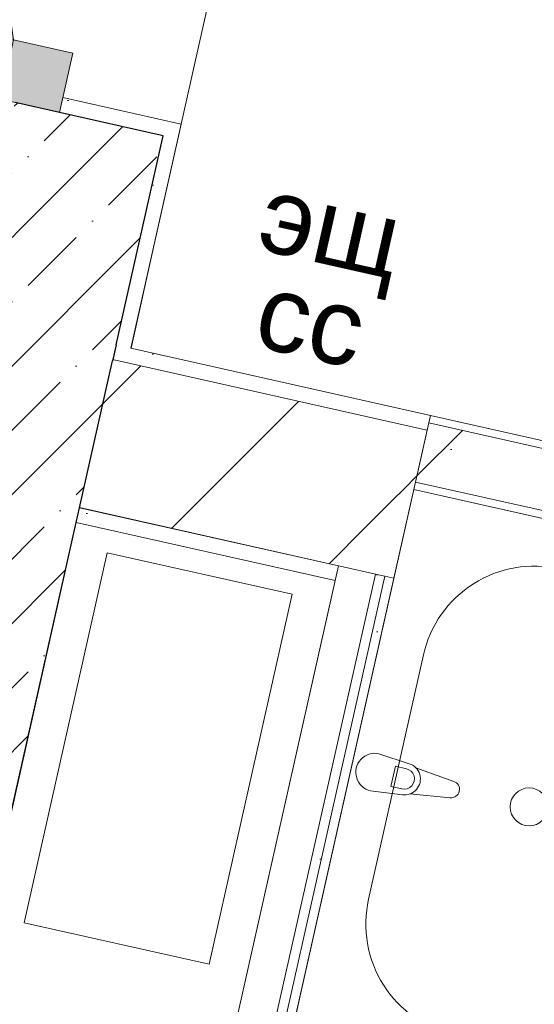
# Model space of a CAD drawing. Header units: millimetres. Extents: x -7218036 to -6523761, y 6117771 to 6337028.
# Tile 165 of 223: x -7146637 to -7145958, y 6135812 to 6137110. Entities that reach past the tile are written whole.
import ezdxf

# ---------------------------------------------------------------- set-up
doc = ezdxf.new("R2010")
doc.units = ezdxf.units.MM
doc.header["$MEASUREMENT"] = 0
for name, color, linetype in [('S - квартира_помещение.АР', 7, 'Continuous'), ('АР-Мебель_Сантехника.АР', 7, 'Continuous'), ('АР-Стены_внутренние_пилоны.АР', 7, 'Continuous'), ('АР-Стены_Перегородки_100_.АР', 7, 'Continuous'), ('АР-Стены_Перегородки_шахты_.АР', 7, 'Continuous'), ('АР-Чертеж-Размеры.АР', 7, 'Continuous')]:
    doc.layers.add(name, color=color, linetype=linetype)
for name, color, linetype, lineweight in [('АР-Мебель_Сантехника.АР_Ном._пера__101', 252, 'Continuous', 0), ('АР-Стены_внутренние_пилоны.АР_Ном._пера__1', 7, 'Continuous', 15), ('АР-Стены_Перегородки_100_.АР_Ном._пера__1', 7, 'Continuous', 15), ('АР-Стены_Перегородки_шахты_.АР_Ном._пера__1', 7, 'Continuous', 15), ('АР-Чертеж-Размеры.АР_Ном._пера__1', 7, 'Continuous', 0), ('Двери Archicad_Ном._пера__120', 7, 'Continuous', 0), ('ИОС-Шахты и отверстия.АР_Ном._пера__1', 7, 'Continuous', 0)]:
    doc.layers.add(name, color=color, linetype=linetype, lineweight=lineweight)
doc.styles.add('РЎР“Р•РќР•Р\xa0Р\x98Р\xa0_РЎРўР\x98Р›Р¬_2', font='GOTHIC.TTF')
doc.styles.add('РЎР“Р•РќР•Р\xa0Р\x98Р\xa0_РЎРўР\x98Р›Р¬_8', font='arial.ttf')
doc.dimstyles.new('СГЕНЕРИР_СТИЛЬ__2', dxfattribs={"dimtxt": 150, "dimasz": 142.5, "dimexe": 0.18, "dimexo": 0.0625, "dimgap": 0, "dimtad": 1, "dimdec": 0, "dimzin": 0, "dimdsep": 46, "dimtxsty": 'РЎР“Р•РќР•Р\xa0Р\x98Р\xa0_РЎРўР\x98Р›Р¬_2', "dimblk": 'ARROWHEAD_6', "dimblk1": 'ARROWHEAD_6', "dimblk2": 'ARROWHEAD_6', "dimcen": 0.09, "dimse1": 1, "dimse2": 1, "dimclrd": 7, "dimclre": 7, "dimclrt": 7, "dimazin": 0, "dimtfac": 1, "dimtdec": 4, "dimtmove": 2, "dimatfit": 3, "dimfxl": 1, "dimtolj": 1, "dimtzin": 0, "dimarcsym": 0})
pattern_1 = [(45, (-6566190.34, 6563027.8), (-111.369318, 111.369318), [0, -105, 0, -157.5]), (110, (-6565840.34, 6563027.8), (148.001588, 53.868173), [0, -77, 0, -133])]
pattern_2 = [(45, (-6566190.34, 6562677.8), (-84.852814, 84.852814), []), (45, (-6566232.77, 6562720.22), (-84.852814, 84.852814), [90, -30, 0, -30])]
pattern_3 = [(0, (-6566190.34, 6562677.795), (0, 75), [0, -75])]
pattern_4 = [(45, (-6566190.34, 6562677.8), (-127.279217, 127.279217), [])]

# ---------------------------------------------------------------- blocks, each defined once
blk = doc.blocks.new('Стена_40_7', base_point=(-7144189.9, 6136149.9))
at = {"layer": 'АР-Стены_Перегородки_100_.АР', "linetype": 'Continuous', "lineweight": 0, "true_color": 0x000000}
h = blk.add_hatch(dxfattribs=at)
h.set_pattern_fill('БУТ__50__0007', color=18, style=0, pattern_type=2)
h.set_pattern_definition([(45, (-6566190.34, 6562677.8), (-169.70563, 169.70563), []), (90, (-6566360.05, 6562847.5), (-216, 0), [0, -144, 0, -216]), (155, (-6566190.34, 6563017.2), (91.285545, 195.76248), [0, -105.6, 0, -182.4])])
h.paths.add_polyline_path([(-7144267.9, 6136167.4), (-7146097.3, 6136578.3), (-7146114.9, 6136500.2), (-7144285.4, 6136089.4)])
h = blk.add_hatch(dxfattribs=at)
h.set_pattern_fill('ШТУКАТУРКА__ГИПС_01_0007', color=18, style=0, pattern_type=2)
h.set_pattern_definition(pattern_1)
h.paths.add_polyline_path([(-7144187.7, 6136159.6), (-7146095.1, 6136588), (-7146097.3, 6136578.3), (-7144189.9, 6136149.9)])
h = blk.add_hatch(dxfattribs=at)
h.set_pattern_fill('ШТУКАТУРКА__ГИПС_01_0007', color=18, style=0, pattern_type=2)
h.set_pattern_definition(pattern_1)
h.paths.add_polyline_path([(-7144295.2, 6136091.5), (-7146114.9, 6136500.2), (-7146117.1, 6136490.5), (-7144297.4, 6136081.8)])
at = {"layer": 'АР-Стены_Перегородки_100_.АР_Ном._пера__1', "color": 7, "linetype": 'Continuous', "lineweight": 15}
for p, q in [((-7144267.9, 6136167.4), (-7146097.3, 6136578.3)), ((-7146114.9, 6136500.2), (-7144295.2, 6136091.5))]:
    blk.add_line(p, q, dxfattribs=at)
at = {"layer": 'АР-Стены_Перегородки_100_.АР_Ном._пера__1', "color": 7, "linetype": 'Continuous', "lineweight": 15, "flags": 128}
blk.add_lwpolyline([(-7146097.3, 6136578.3), (-7146114.9, 6136500.2)], dxfattribs=at)
at = {"layer": 'АР-Стены_Перегородки_100_.АР_Ном._пера__1', "color": 7, "linetype": 'Continuous', "lineweight": 0, "flags": 128}
for points in [[(-7146095.1, 6136588), (-7146097.3, 6136578.3)], [(-7144187.7, 6136159.6), (-7146095.1, 6136588)], [(-7146114.9, 6136500.2), (-7146117.1, 6136490.5)], [(-7146117.1, 6136490.5), (-7144297.4, 6136081.8)]]:
    blk.add_lwpolyline(points, dxfattribs=at)
blk = doc.blocks.new('Стена_105_7', base_point=(-7146611.7, 6136683.6))
at = {"layer": 'АР-Стены_внутренние_пилоны.АР', "linetype": 'Continuous', "lineweight": 0, "true_color": 0x000000}
h = blk.add_hatch(dxfattribs=at)
h.set_pattern_fill('ЖЕЛЕЗОБЕТОН__PROJECT__0007', color=18, style=0, pattern_type=2)
h.set_pattern_definition(pattern_2)
h.paths.add_polyline_path([(-7146514.5, 6136659.9), (-7146735.2, 6136506.3), (-7146558, 6136466.5)])
h = blk.add_hatch(dxfattribs=at)
h.set_pattern_fill('ЖЕЛЕЗОБЕТОН__PROJECT__0007', color=18, style=0, pattern_type=2)
h.set_pattern_definition(pattern_2)
h.paths.add_polyline_path([(-7146558, 6136466.5), (-7146735.2, 6136506.3), (-7146757.5, 6136490.8), (-7146562.4, 6136447)])
h = blk.add_hatch(dxfattribs=at)
h.set_pattern_fill('ЖЕЛЕЗОБЕТОН__PROJECT__0007', color=18, style=0, pattern_type=2)
h.set_pattern_definition(pattern_2)
h.paths.add_polyline_path([(-7146654.4, 6136037.2), (-7146562.4, 6136447), (-7146757.5, 6136490.8), (-7146845.1, 6136100.5), (-7146831.8, 6136077)])
h = blk.add_hatch(dxfattribs=at)
h.set_pattern_fill('ЖЕЛЕЗОБЕТОН__PROJECT__0007', color=18, style=0, pattern_type=2)
h.set_pattern_definition(pattern_2)
h.paths.add_polyline_path([(-7146845.1, 6136100.5), (-7146849.5, 6136081), (-7146831.8, 6136077)])
at = {"layer": 'АР-Стены_внутренние_пилоны.АР_Ном._пера__1', "color": 7, "linetype": 'Continuous', "lineweight": 30}
blk.add_line((-7146849.5, 6136081), (-7146845.1, 6136100.5), dxfattribs=at)
at = {"layer": 'АР-Стены_внутренние_пилоны.АР_Ном._пера__1', "color": 7, "linetype": 'Continuous', "lineweight": 30, "flags": 128}
for points in [[(-7146757.5, 6136490.8), (-7146845.1, 6136100.5)], [(-7146654.4, 6136037.2), (-7146562.4, 6136447)]]:
    blk.add_lwpolyline(points, dxfattribs=at)
at = {"layer": 'АР-Стены_Перегородки_100_.АР_Ном._пера__1', "color": 7, "linetype": 'Continuous', "lineweight": 30}
for p, q in [((-7146558, 6136466.5), (-7146514.5, 6136659.9)), ((-7146562.4, 6136447), (-7146558, 6136466.5))]:
    blk.add_line(p, q, dxfattribs=at)
blk = doc.blocks.new('Стена_124_7', base_point=(-7146172.7, 6136585))
at = {"layer": 'АР-Стены_Перегородки_шахты_.АР', "linetype": 'Continuous', "lineweight": 0, "true_color": 0x000000}
h = blk.add_hatch(dxfattribs=at)
h.set_pattern_fill('ШТУКАТУРКА__ГИПС_03_0007', color=18, style=0, pattern_type=2)
h.set_pattern_definition(pattern_3)
h.paths.add_polyline_path([(-7146167.7, 6136378.9), (-7146351.8, 6135559.3), (-7146339.6, 6135556.6), (-7146155.5, 6136376.1)])
h = blk.add_hatch(dxfattribs=at)
h.set_pattern_fill('ШТУКАТУРКА__ГИПС_03_0007', color=18, style=0, pattern_type=2)
h.set_pattern_definition(pattern_3)
h.paths.add_polyline_path([(-7146342.4, 6135544.4), (-7146330.2, 6135541.7), (-7146143.4, 6136373.4), (-7146155.5, 6136376.1)])
at = {"layer": 'АР-Стены_Перегородки_100_.АР_Ном._пера__1', "color": 7, "linetype": 'Continuous', "lineweight": 0}
blk.add_line((-7146216.5, 6136389.8), (-7146220.9, 6136370.3), dxfattribs=at)
at = {"layer": 'АР-Стены_Перегородки_100_.АР_Ном._пера__1', "color": 7, "linetype": 'Continuous', "lineweight": 15}
blk.add_line((-7146210.4, 6136388.4), (-7146216.5, 6136389.8), dxfattribs=at)
at = {"layer": 'АР-Стены_Перегородки_шахты_.АР_Ном._пера__1', "color": 7, "linetype": 'Continuous', "lineweight": 15}
for p, q in [((-7146210.4, 6136388.4), (-7146167.7, 6136378.9)), ((-7146167.7, 6136378.9), (-7146155.5, 6136376.1)), ((-7146155.5, 6136376.1), (-7146143.4, 6136373.4))]:
    blk.add_line(p, q, dxfattribs=at)
at = {"layer": 'АР-Стены_Перегородки_шахты_.АР_Ном._пера__1', "color": 7, "linetype": 'Continuous', "lineweight": 0}
for p, q in [((-7146340.9, 6135608.1), (-7146167.7, 6136378.9)), ((-7146339.6, 6135556.6), (-7146155.5, 6136376.1)), ((-7146351.8, 6135559.3), (-7146340.9, 6135608.1)), ((-7146342.4, 6135544.4), (-7146339.6, 6135556.6))]:
    blk.add_line(p, q, dxfattribs=at)
at = {"layer": 'АР-Стены_Перегородки_шахты_.АР_Ном._пера__1', "color": 7, "linetype": 'Continuous', "lineweight": 0, "flags": 128}
for points in [[(-7146220.9, 6136370.3), (-7146389.6, 6135619.1)], [(-7146330.2, 6135541.7), (-7146143.4, 6136373.4)]]:
    blk.add_lwpolyline(points, dxfattribs=at)
blk = doc.blocks.new('Стена_125_7', base_point=(-7146611.7, 6136683.6))
at = {"layer": 'АР-Стены_Перегородки_100_.АР', "linetype": 'Continuous', "lineweight": 0, "true_color": 0x000000}
h = blk.add_hatch(dxfattribs=at)
h.set_pattern_fill('ШТУКАТУРКА__ГИПС_01_0007', color=18, style=0, pattern_type=2)
h.set_pattern_definition(pattern_1)
h.paths.add_polyline_path([(-7146514.1, 6136661.6), (-7146512.5, 6136661.3), (-7146490.2, 6136676.8), (-7146509.8, 6136681.2)])
h = blk.add_hatch(dxfattribs=at)
h.set_pattern_fill('ШТУКАТУРКА__ГИПС_01_0007', color=18, style=0, pattern_type=2)
h.set_pattern_definition(pattern_1)
h.paths.add_polyline_path([(-7146490.2, 6136676.8), (-7146512.5, 6136661.3), (-7146494.6, 6136657.3)])
h = blk.add_hatch(dxfattribs=at)
h.set_pattern_fill('ШТУКАТУРКА__ГИПС_01_0007', color=18, style=0, pattern_type=2)
h.set_pattern_definition(pattern_1)
h.paths.add_polyline_path([(-7146494.6, 6136657.3), (-7146105.6, 6136569.9), (-7146095.1, 6136588), (-7146490.2, 6136676.8)])
h = blk.add_hatch(dxfattribs=at)
h.set_pattern_fill('БЛОКИ_БЕТОННЫЕ_ЭФФЕКТИВН_7E', color=18, style=0, pattern_type=2)
h.set_pattern_definition(pattern_4)
h.paths.add_polyline_path([(-7146558, 6136466.5), (-7146210.4, 6136388.4), (-7146105.6, 6136569.9), (-7146512.5, 6136661.3), (-7146514.5, 6136659.9)])
h = blk.add_hatch(dxfattribs=at)
h.set_pattern_fill('БЛОКИ_БЕТОННЫЕ_ЭФФЕКТИВН_7E', color=18, style=0, pattern_type=2)
h.set_pattern_definition(pattern_4)
h.paths.add_polyline_path([(-7146514.1, 6136661.6), (-7146514.5, 6136659.9), (-7146512.5, 6136661.3)])
h = blk.add_hatch(dxfattribs=at)
h.set_pattern_fill('ШТУКАТУРКА__ГИПС_01_0007', color=18, style=0, pattern_type=2)
h.set_pattern_definition(pattern_1)
h.paths.add_polyline_path([(-7146105.6, 6136569.9), (-7146099.5, 6136568.5), (-7146095.1, 6136588)])
h = blk.add_hatch(dxfattribs=at)
h.set_pattern_fill('БЛОКИ_БЕТОННЫЕ_ЭФФЕКТИВН_7E', color=18, style=0, pattern_type=2)
h.set_pattern_definition(pattern_4)
h.paths.add_polyline_path([(-7146105.6, 6136569.9), (-7146116.1, 6136551.7), (-7146155.5, 6136376.1), (-7146143.4, 6136373.4), (-7146099.5, 6136568.5)])
h = blk.add_hatch(dxfattribs=at)
h.set_pattern_fill('БЛОКИ_БЕТОННЫЕ_ЭФФЕКТИВН_7E', color=18, style=0, pattern_type=2)
h.set_pattern_definition(pattern_4)
h.paths.add_polyline_path([(-7146155.5, 6136376.1), (-7146116.1, 6136551.7), (-7146137.1, 6136515.5), (-7146167.7, 6136378.9)])
h = blk.add_hatch(dxfattribs=at)
h.set_pattern_fill('БЛОКИ_БЕТОННЫЕ_ЭФФЕКТИВН_7E', color=18, style=0, pattern_type=2)
h.set_pattern_definition(pattern_4)
h.paths.add_polyline_path([(-7146167.7, 6136378.9), (-7146137.1, 6136515.5), (-7146210.4, 6136388.4)])
h = blk.add_hatch(dxfattribs=at)
h.set_pattern_fill('ШТУКАТУРКА__ГИПС_01_0007', color=18, style=0, pattern_type=2)
h.set_pattern_definition(pattern_1)
h.paths.add_polyline_path([(-7146562.4, 6136447), (-7146220.9, 6136370.3), (-7146220.9, 6136370.3), (-7146216.5, 6136389.8), (-7146558, 6136466.5)])
at = {"layer": 'АР-Стены_внутренние_пилоны.АР_Ном._пера__1', "color": 7, "linetype": 'Continuous', "lineweight": 30}
for p, q in [((-7146509.8, 6136681.2), (-7146514.1, 6136661.6)), ((-7146514.1, 6136661.6), (-7146514.5, 6136659.9))]:
    blk.add_line(p, q, dxfattribs=at)
at = {"layer": 'АР-Стены_внутренние_пилоны.АР_Ном._пера__1', "color": 7, "linetype": 'Continuous', "lineweight": 15}
blk.add_line((-7146514.1, 6136661.6), (-7146512.5, 6136661.3), dxfattribs=at)
at = {"layer": 'АР-Стены_Перегородки_100_.АР_Ном._пера__1', "color": 7, "linetype": 'Continuous', "lineweight": 30}
for p, q in [((-7146558, 6136466.5), (-7146514.5, 6136659.9)), ((-7146562.4, 6136447), (-7146558, 6136466.5))]:
    blk.add_line(p, q, dxfattribs=at)
at = {"layer": 'АР-Стены_Перегородки_100_.АР_Ном._пера__1', "color": 7, "linetype": 'Continuous', "lineweight": 15}
for p, q in [((-7146105.6, 6136569.9), (-7146512.5, 6136661.3)), ((-7146558, 6136466.5), (-7146216.5, 6136389.8)), ((-7146210.4, 6136388.4), (-7146216.5, 6136389.8))]:
    blk.add_line(p, q, dxfattribs=at)
at = {"layer": 'АР-Стены_Перегородки_100_.АР_Ном._пера__1', "color": 7, "linetype": 'Continuous', "lineweight": 0}
blk.add_line((-7146216.5, 6136389.8), (-7146220.9, 6136370.3), dxfattribs=at)
at = {"layer": 'АР-Стены_Перегородки_100_.АР_Ном._пера__1', "color": 7, "linetype": 'Continuous', "lineweight": 0, "flags": 128}
for points in [[(-7146095.1, 6136588), (-7146490.2, 6136676.8)], [(-7146562.4, 6136447), (-7146220.9, 6136370.3)]]:
    blk.add_lwpolyline(points, dxfattribs=at)
at = {"layer": 'АР-Стены_Перегородки_шахты_.АР_Ном._пера__1', "color": 7, "linetype": 'Continuous', "lineweight": 15}
for p, q in [((-7146105.6, 6136569.9), (-7146099.5, 6136568.5)), ((-7146210.4, 6136388.4), (-7146167.7, 6136378.9)), ((-7146167.7, 6136378.9), (-7146155.5, 6136376.1)), ((-7146155.5, 6136376.1), (-7146143.4, 6136373.4))]:
    blk.add_line(p, q, dxfattribs=at)
at = {"layer": 'АР-Стены_Перегородки_шахты_.АР_Ном._пера__1', "color": 7, "linetype": 'Continuous', "lineweight": 0, "flags": 128}
blk.add_lwpolyline([(-7146095.1, 6136588), (-7146099.5, 6136568.5)], dxfattribs=at)
at = {"layer": 'АР-Стены_Перегородки_шахты_.АР_Ном._пера__1', "color": 7, "linetype": 'Continuous', "lineweight": 15, "flags": 128}
blk.add_lwpolyline([(-7146099.5, 6136568.5), (-7146143.4, 6136373.4)], dxfattribs=at)
blk = doc.blocks.new('Ванна 23[51]_7', base_point=(-7146117.1, 6136490.5))
at = {"layer": 'АР-Мебель_Сантехника.АР_Ном._пера__101', "color": 252, "linetype": 'Continuous', "lineweight": 0}
for p, q in [((-7146147.3, 6136099), (-7146141.4, 6136125.5)), ((-7146141.4, 6136125.5), (-7146126.9, 6136122.3)), ((-7146132.8, 6136095.7), (-7146147.3, 6136099))]:
    blk.add_line(p, q, dxfattribs=at)
at = {"layer": 'АР-Мебель_Сантехника.АР_Ном._пера__101', "color": 252, "linetype": 'Continuous', "lineweight": 0, "flags": 128}
blk.add_lwpolyline([(-7146281.4, 6135758.7), (-7144525.1, 6135364.3), (-7144360.8, 6136096.1), (-7146117.1, 6136490.5)], close=True, dxfattribs=at)
for points in [[(-7145925.3, 6136385.9, 0.414214), (-7146104.5, 6136272.4), (-7146176.8, 6135950.4, 0.414214), (-7146063.3, 6135771.2), (-7144877.9, 6135505, 1), (-7144739.8, 6136119.7)], [(-7146174.1, 6136093.3), (-7146132.3, 6136088, 0.12102), (-7146122.3, 6136089.1), (-7146069.2, 6136084, 0.882566), (-7146064.4, 6136105.7), (-7146114.6, 6136123.7, 0.12102), (-7146123.1, 6136129), (-7146163.2, 6136142.1, 1)]]:
    blk.add_lwpolyline(points, format="xyb", close=True, dxfattribs=at)
at = {"layer": 'АР-Мебель_Сантехника.АР_Ном._пера__101', "color": 252, "linetype": 'Continuous', "lineweight": 0}
blk.add_circle((-7145965.1, 6136072), 25, dxfattribs=at)
for centre, radius, start, end in [((-7146129.9, 6136109), 13.6, 257.3429, 77.3429), ((-7146129.6, 6136108.9), 21.1, 290.114, 44.5719)]:
    blk.add_arc(centre, radius, start, end, dxfattribs=at)
blk = doc.blocks.new('*D504', base_point=(-6566190.3, 6562677.8))
at = {"layer": 'АР-Чертеж-Размеры.АР_Ном._пера__1', "color": 7, "linetype": 'Continuous', "lineweight": 0, "transparency": 16777216}
for p, q in [((-7146257.9, 6137711.5), (-7146319.5, 6137437.1)), ((-7146199.1, 6137631), (-7146378.3, 6137517.5)), ((-7146288.7, 6137574.3), (-7146398.4, 6137598.9)), ((-7142902.9, 6136813.9), (-7146288.7, 6137574.3)), ((-7142872.1, 6136951.1), (-7142933.7, 6136676.7)), ((-7142992.5, 6136757.2), (-7142813.3, 6136870.6)), ((-7142793.1, 6136789.2), (-7142902.9, 6136813.9))]:
    blk.add_line(p, q, dxfattribs=at)
at = {"layer": 'АР-Чертеж-Размеры.АР_Ном._пера__1', "color": 7, "lineweight": 0, "transparency": 16777216, "insert": (-7144527.2, 6137209.4), "char_height": 150, "attachment_point": 7, "rotation": 347.3424, "style": 'РЎР“Р•РќР•Р\xa0Р\x98Р\xa0_РЎРўР\x98Р›Р¬_2'}
blk.add_mtext('\\A1;{\\pql;\\fCentury Gothic|b0|i0|c204|p0;\\W1.000000;3\xa0470}', dxfattribs=at)
blk = doc.blocks.new('ARROWHEAD_6')
at = {"color": 0, "linetype": 'Continuous', "lineweight": 0}
for p, q in [((-0.5, -0.5), (0.5, 0.5)), ((0, 0), (-1, 0))]:
    blk.add_line(p, q, dxfattribs=at)
blk = doc.blocks.new('*D557', base_point=(-6566190.3, 6562677.8))
at = {"layer": 'АР-Чертеж-Размеры.АР_Ном._пера__1', "color": 7, "linetype": 'Continuous', "lineweight": 0, "transparency": 16777216}
for p, q in [((-7146325.5, 6135562.5), (-7146263.8, 6135836.9)), ((-7146205.1, 6135756.4), (-7146384.3, 6135643)), ((-7146404.4, 6135724.3), (-7146294.7, 6135699.7)), ((-7146294.7, 6135699.7), (-7144474.9, 6135291)), ((-7144505.8, 6135153.8), (-7144444.1, 6135428.2)), ((-7144564.6, 6135234.2), (-7144385.3, 6135347.7)), ((-7144474.9, 6135291), (-7144365.2, 6135266.3))]:
    blk.add_line(p, q, dxfattribs=at)
at = {"layer": 'АР-Чертеж-Размеры.АР_Ном._пера__1', "color": 7, "lineweight": 0, "transparency": 16777216, "insert": (-7145755.5, 6135620.4), "char_height": 150, "attachment_point": 7, "rotation": 347.3408, "style": 'РЎР“Р•РќР•Р\xa0Р\x98Р\xa0_РЎРўР\x98Р›Р¬_2'}
blk.add_mtext('\\A1;{\\pql;\\fCentury Gothic|b0|i0|c204|p0;\\W1.000000;1\xa0865}', dxfattribs=at)
blk = doc.blocks.new('Металлическая Дверь 23[28]_7', base_point=(-6566190.3, 6562677.8))
at = {"layer": 'Двери Archicad_Ном._пера__120', "linetype": 'Continuous', "lineweight": 0, "true_color": 0xffffff}
for points in [[(-7146371.9, 6137933.9), (-7146354.4, 6138011.9), (-7146432.4, 6138029.5), (-7146450, 6137951.4), (-7146410.9, 6137942.6)], [(-7147525.3, 6136951.8), (-7146645, 6137083), (-7146650.9, 6137122.6), (-7147531.2, 6136991.4)], [(-7146584.5, 6136987.5), (-7146566.9, 6137065.5), (-7146606, 6137074.3), (-7146645, 6137083), (-7146662.5, 6137005)]]:
    blk.add_hatch(color=7, dxfattribs=at).paths.add_polyline_path(points)
at = {"layer": 'Двери Archicad_Ном._пера__120', "color": 7, "linetype": 'Continuous', "lineweight": 0}
for p, q in [((-7146450, 6137951.4), (-7146432.4, 6138029.5)), ((-7146432.4, 6138029.5), (-7146354.4, 6138011.9)), ((-7146412.9, 6138025.1), (-7146432.4, 6138029.5)), ((-7146412.9, 6138025.1), (-7146432.4, 6138029.5)), ((-7146354.4, 6138011.9), (-7146412.9, 6138025.1)), ((-7146354.4, 6138011.9), (-7146412.9, 6138025.1)), ((-7146354.4, 6138011.9), (-7146371.9, 6137933.9)), ((-7146358.8, 6137992.4), (-7146202.6, 6137957.4)), ((-7146198.3, 6137976.9), (-7146202.6, 6137957.4)), ((-7146410.9, 6137942.6), (-7146450, 6137951.4)), ((-7146371.9, 6137933.9), (-7146410.9, 6137942.6)), ((-7146650.9, 6137122.6), (-7147531.2, 6136991.4)), ((-7146645, 6137083), (-7146650.9, 6137122.6)), ((-7147525.3, 6136951.8), (-7146645, 6137083)), ((-7146662.5, 6137005), (-7146645, 6137083)), ((-7146645, 6137083), (-7146606, 6137074.3)), ((-7146606, 6137074.3), (-7146566.9, 6137065.5)), ((-7146566.9, 6137065.5), (-7146584.5, 6136987.5)), ((-7146584.5, 6136987.5), (-7146662.5, 6137005)), ((-7146643, 6137000.6), (-7146662.5, 6137005)), ((-7146643, 6137000.6), (-7146662.5, 6137005)), ((-7146580.1, 6137007), (-7146424, 6136971.9)), ((-7147531.2, 6136991.4), (-7147525.3, 6136951.8)), ((-7146584.5, 6136987.5), (-7146643, 6137000.6)), ((-7146584.5, 6136987.5), (-7146643, 6137000.6)), ((-7146428.3, 6136952.4), (-7146424, 6136971.9))]:
    blk.add_line(p, q, dxfattribs=at)
blk.add_arc((-7146645, 6137083), 890, 77.3424, 188.478, dxfattribs=at)
blk = doc.blocks.new('Стена_172_7', base_point=(-7146249.1, 6138298.3))
at = {"layer": 'АР-Стены_внутренние_пилоны.АР', "linetype": 'Continuous', "lineweight": 0, "true_color": 0x000000}
h = blk.add_hatch(dxfattribs=at)
h.set_pattern_fill('ШТУКАТУРКА__ГИПС_01_0007', color=18, style=0, pattern_type=2)
h.set_pattern_definition(pattern_1)
h.paths.add_polyline_path([(-7146424, 6136971.9), (-7146580.1, 6137007), (-7146584.5, 6136987.5), (-7146447.9, 6136956.8), (-7146428.3, 6136952.4)])
h = blk.add_hatch(dxfattribs=at)
h.set_pattern_fill('ЖЕЛЕЗОБЕТОН__PROJECT__0007', color=18, style=0, pattern_type=2)
h.set_pattern_definition(pattern_2)
h.paths.add_polyline_path([(-7146643, 6137000.6), (-7146674.2, 6136861.6), (-7146479.1, 6136817.7), (-7146447.9, 6136956.8), (-7146584.5, 6136987.5)])
h = blk.add_hatch(dxfattribs=at)
h.set_pattern_fill('ШТУКАТУРКА__ГИПС_01_0007', color=18, style=0, pattern_type=2)
h.set_pattern_definition(pattern_1)
h.paths.add_polyline_path([(-7146479.1, 6136817.7), (-7146459.6, 6136813.4), (-7146428.3, 6136952.4), (-7146447.9, 6136956.8)])
at = {"layer": 'АР-Стены_внутренние_пилоны.АР_Ном._пера__1', "color": 7, "linetype": 'Continuous', "lineweight": 0}
for p, q in [((-7146584.5, 6136987.5), (-7146580.1, 6137007)), ((-7146580.1, 6137007), (-7146424, 6136971.9)), ((-7146428.3, 6136952.4), (-7146424, 6136971.9))]:
    blk.add_line(p, q, dxfattribs=at)
at = {"layer": 'АР-Стены_внутренние_пилоны.АР_Ном._пера__1', "color": 7, "linetype": 'Continuous', "lineweight": 30}
for p, q in [((-7146584.5, 6136987.5), (-7146643, 6137000.6)), ((-7146447.9, 6136956.8), (-7146584.5, 6136987.5)), ((-7146479.1, 6136817.7), (-7146447.9, 6136956.8))]:
    blk.add_line(p, q, dxfattribs=at)
at = {"layer": 'АР-Стены_внутренние_пилоны.АР_Ном._пера__1', "color": 7, "linetype": 'Continuous', "lineweight": 0, "flags": 128}
blk.add_lwpolyline([(-7146459.6, 6136813.4), (-7146428.3, 6136952.4)], dxfattribs=at)
at = {"layer": 'Двери Archicad_Ном._пера__120', "color": 7, "linetype": 'Continuous', "lineweight": 0}
blk.add_blockref('Металлическая Дверь 23[28]_7', (-6566190.3, 6562677.8), dxfattribs=at)
blk = doc.blocks.new('Стена_177_7', base_point=(-7146576.7, 6136839.6))
at = {"layer": 'АР-Стены_внутренние_пилоны.АР', "linetype": 'Continuous', "lineweight": 0, "true_color": 0x000000}
h = blk.add_hatch(dxfattribs=at)
h.set_pattern_fill('ЖЕЛЕЗОБЕТОН__PROJECT__0007', color=18, style=0, pattern_type=2)
h.set_pattern_definition(pattern_2)
h.paths.add_polyline_path([(-7146514.5, 6136659.9), (-7146479.1, 6136817.7), (-7146674.2, 6136861.6), (-7146757.5, 6136490.8)])
h = blk.add_hatch(dxfattribs=at)
h.set_pattern_fill('ШТУКАТУРКА__ГИПС_01_0007', color=18, style=0, pattern_type=2)
h.set_pattern_definition(pattern_1)
h.paths.add_polyline_path([(-7146490.2, 6136676.8), (-7146459.6, 6136813.4), (-7146479.1, 6136817.7), (-7146509.8, 6136681.2)])
at = {"layer": 'АР-Стены_внутренние_пилоны.АР_Ном._пера__1', "color": 7, "linetype": 'Continuous', "lineweight": 30}
for p, q in [((-7146509.8, 6136681.2), (-7146479.1, 6136817.7)), ((-7146509.8, 6136681.2), (-7146514.1, 6136661.6)), ((-7146514.1, 6136661.6), (-7146514.5, 6136659.9))]:
    blk.add_line(p, q, dxfattribs=at)
at = {"layer": 'АР-Стены_внутренние_пилоны.АР_Ном._пера__1', "color": 7, "linetype": 'Continuous', "lineweight": 30, "flags": 128}
blk.add_lwpolyline([(-7146674.2, 6136861.6), (-7146757.5, 6136490.8)], dxfattribs=at)
at = {"layer": 'АР-Стены_внутренние_пилоны.АР_Ном._пера__1', "color": 7, "linetype": 'Continuous', "lineweight": 0, "flags": 128}
blk.add_lwpolyline([(-7146490.2, 6136676.8), (-7146459.6, 6136813.4)], dxfattribs=at)

msp = doc.modelspace()

# ---------------------------------------------------------------- linework, layer by layer
at = {"layer": 'S - квартира_помещение.АР', "color": 254, "linetype": 'Continuous', "lineweight": 0, "true_color": 0xd8d8d8, "flags": 128}
for points in [[(-7146142.927, 6138223.271), (-7146490.258, 6136676.795), (-7144177.904, 6136157.449), (-7144799.188, 6133391.202), (-7144682.615, 6133365.021), (-7143726.117, 6133150.196), (-7143463.174, 6134320.936), (-7142344.815, 6139297.059), (-7143418.243, 6139538.145), (-7143739.27, 6138108.781), (-7145495.879, 6138503.306), (-7145586.825, 6138098.373)], [(-7146919.804, 6134513.196), (-7144758.674, 6134027.821), (-7144297.364, 6136081.787), (-7144736.468, 6136180.401), (-7146117.043, 6136490.471), (-7146332.875, 6135529.47), (-7146674.335, 6135606.159)]]:
    msp.add_lwpolyline(points, close=True, dxfattribs=at)
at = {"layer": 'ИОС-Шахты и отверстия.АР_Ном._пера__1', "color": 7, "linetype": 'Continuous', "lineweight": 0}
for points in [[(-7146557.978, 6136466.497), (-7146731.089, 6135695.782), (-7146389.641, 6135619.089), (-7146216.53, 6136389.804)], [(-7146630.984, 6135919.245), (-7146521.427, 6136407.009), (-7146277.504, 6136352.221), (-7146387.061, 6135864.457)]]:
    msp.add_lwpolyline(points, close=True, dxfattribs=at)

# ---------------------------------------------------------------- block references
at = {"layer": 'АР-Мебель_Сантехника.АР', "color": 252, "linetype": 'Continuous', "lineweight": 0}
msp.add_blockref('Ванна 23[51]_7', (-7146117.051, 6136490.457), dxfattribs=at)
at = {"layer": 'АР-Стены_внутренние_пилоны.АР', "color": 7, "lineweight": 0}
for name, p in [('Стена_172_7', (-7146249.057, 6138298.345)), ('Стена_177_7', (-7146576.655, 6136839.649)), ('Стена_105_7', (-7146611.717, 6136683.552))]:
    msp.add_blockref(name, p, dxfattribs=at)
at = {"layer": 'АР-Стены_Перегородки_100_.АР', "color": 7, "lineweight": 0}
for name, p in [('Стена_125_7', (-7146611.717, 6136683.552)), ('Стена_40_7', (-7144189.852, 6136149.884))]:
    msp.add_blockref(name, p, dxfattribs=at)
at = {"layer": 'АР-Стены_Перегородки_шахты_.АР', "color": 7, "lineweight": 0}
msp.add_blockref('Стена_124_7', (-7146172.698, 6136584.95), dxfattribs=at)

# ---------------------------------------------------------------- texts
at = {"layer": 'ИОС-Шахты и отверстия.АР_Ном._пера__1', "color": 7, "linetype": 'Continuous', "lineweight": 0, "insert": (-7146239.127, 6136774.541), "char_height": 100, "attachment_point": 5, "rotation": 347.342107, "line_spacing_factor": 0.754318, "style": 'РЎР“Р•РќР•Р\xa0Р\x98Р\xa0_РЎРўР\x98Р›Р¬_8'}
msp.add_mtext('\\A1;{\\pqc;\\fArial|b0|i0|c204|p0;\\W1.000000;эщ\\P\\pqc;\\fArial|b0|i0|c204|p0;\\W1.000000;сс}', dxfattribs=at)

# ---------------------------------------------------------------- dimensions: what is measured, and where the dimension line sits
at = {"layer": 'АР-Чертеж-Размеры.АР', "color": 7, "linetype": 'Continuous', "lineweight": 0}
for base, p1, p2, angle, picture, middle, turn in [((-7146288.678, 6137574.289), (-7142902.889, 6136813.914), (-7146301.251, 6137518.309), 167.342378, '*D504', (-7144259.708, 6137226.226), 347.342378), ((-7144474.942, 6135290.964), (-7146214.019, 6136058.753), (-7144600.31, 6134732.805), 347.34085, '*D557', (-7145488.01, 6135637.188), 347.34085)]:
    dim = msp.add_linear_dim(base=base, p1=p1, p2=p2, angle=angle, dimstyle='СГЕНЕРИР_СТИЛЬ__2', dxfattribs=at)
    dim.commit()
    dim.dimension.update_dxf_attribs({"geometry": picture, "text_midpoint": middle, "dimtype": 160, "text_rotation": turn})

doc.saveas('drawing.dxf')
